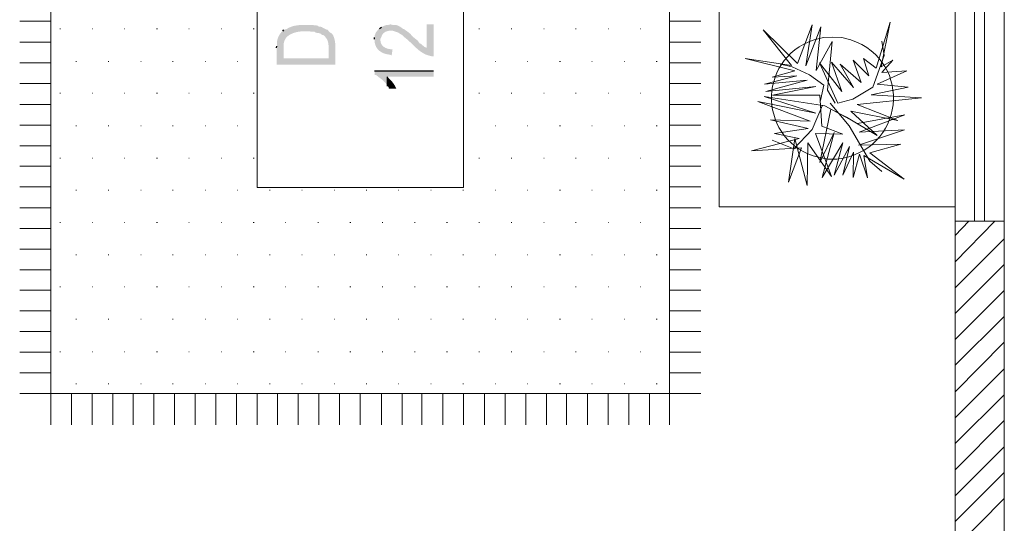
# Model space of a CAD drawing. Header units: millimetres. Extents: x 5 to 204, y 5 to 291.
# Tile 27 of 52: x 142 to 179, y 120 to 139. Entities that reach past the tile are written whole.
import ezdxf

# ---------------------------------------------------------------- set-up
doc = ezdxf.new("R2010")
doc.units = ezdxf.units.MM
doc.header["$MEASUREMENT"] = 0
doc.layers.get('0').update_dxf_attribs({"linetype": 'CONTINUOUS'})

msp = doc.modelspace()

# ---------------------------------------------------------------- hatches: boundary and pattern name
at = {"true_color": 0x000006}
for points in [[(151.929, 137.831), (151.929, 137.219), (154.096, 137.219), (154.096, 137.848), (154.096, 137.848), (154.096, 137.867), (154.095, 137.889), (154.094, 137.912), (154.093, 137.936), (154.091, 137.962), (154.088, 137.989), (154.085, 138.016), (154.081, 138.044), (154.077, 138.073), (154.072, 138.101), (154.066, 138.13), (154.059, 138.158), (154.051, 138.185), (154.043, 138.212), (154.033, 138.238), (154.023, 138.263), (154.011, 138.287), (153.998, 138.308), (153.985, 138.328), (153.97, 138.346), (153.954, 138.362), (153.936, 138.375), (153.918, 138.386), (153.898, 138.394), (153.898, 138.394), (153.848, 138.443), (153.848, 137.45), (152.193, 137.45), (152.193, 137.831), (152.16, 138.443), (152.127, 138.427), (152.127, 138.427), (152.115, 138.414), (152.102, 138.4), (152.09, 138.385), (152.078, 138.37), (152.066, 138.353), (152.054, 138.336), (152.043, 138.318), (152.032, 138.3), (152.022, 138.281), (152.011, 138.262), (152.002, 138.242), (151.993, 138.222), (151.984, 138.202), (151.976, 138.181), (151.969, 138.161), (151.963, 138.14), (151.957, 138.119), (151.953, 138.099), (151.949, 138.078), (151.946, 138.058), (151.944, 138.038), (151.943, 138.018), (151.944, 137.999), (151.945, 137.98), (151.945, 137.98), (151.945, 137.897)], [(152.16, 138.443), (152.193, 137.831), (152.193, 137.98), (152.193, 137.98), (152.199, 138.022), (152.209, 138.062), (152.222, 138.099), (152.238, 138.134), (152.257, 138.166), (152.279, 138.197), (152.304, 138.225), (152.331, 138.251), (152.36, 138.275), (152.391, 138.297), (152.424, 138.317), (152.458, 138.336), (152.494, 138.352), (152.531, 138.368), (152.569, 138.381), (152.608, 138.393), (152.647, 138.404), (152.687, 138.413), (152.726, 138.421), (152.766, 138.427), (152.806, 138.433), (152.845, 138.437), (152.884, 138.441), (152.921, 138.443), (152.921, 138.443), (153.136, 138.443), (153.186, 138.427), (153.318, 138.427), (153.368, 138.394), (153.418, 138.377), (153.467, 138.377), (153.534, 138.361), (153.6, 138.311), (153.666, 138.294), (153.666, 138.294), (153.676, 138.284), (153.687, 138.273), (153.697, 138.262), (153.707, 138.25), (153.717, 138.239), (153.727, 138.227), (153.736, 138.214), (153.746, 138.202), (153.755, 138.189), (153.763, 138.176), (153.772, 138.163), (153.78, 138.15), (153.787, 138.136), (153.794, 138.122), (153.801, 138.109), (153.807, 138.095), (153.812, 138.081), (153.817, 138.066), (153.821, 138.052), (153.825, 138.038), (153.828, 138.023), (153.83, 138.009), (153.831, 137.994), (153.831, 137.98), (153.831, 137.98), (153.848, 137.897), (153.848, 137.45), (153.848, 138.443), (153.815, 138.493), (153.749, 138.509), (153.682, 138.543), (153.616, 138.576), (153.6, 138.592), (153.55, 138.609), (153.484, 138.609), (153.451, 138.642), (153.385, 138.658), (153.318, 138.658), (153.252, 138.675), (153.004, 138.675), (153.004, 138.675), (152.973, 138.675), (152.942, 138.675), (152.911, 138.674), (152.88, 138.673), (152.849, 138.672), (152.819, 138.67), (152.788, 138.668), (152.758, 138.666), (152.727, 138.663), (152.697, 138.659), (152.668, 138.655), (152.638, 138.65), (152.609, 138.645), (152.58, 138.638), (152.551, 138.631), (152.522, 138.623), (152.494, 138.615), (152.467, 138.605), (152.439, 138.595), (152.412, 138.583), (152.386, 138.57), (152.36, 138.557), (152.334, 138.542), (152.309, 138.526), (152.309, 138.526), (152.259, 138.509), (152.193, 138.493)], [(155.536, 138.145), (155.536, 138.112), (155.536, 138.112), (155.537, 138.072), (155.541, 138.033), (155.548, 137.995), (155.557, 137.959), (155.568, 137.925), (155.582, 137.892), (155.597, 137.861), (155.615, 137.832), (155.635, 137.804), (155.657, 137.777), (155.68, 137.753), (155.705, 137.73), (155.732, 137.708), (155.76, 137.689), (155.789, 137.67), (155.82, 137.654), (155.852, 137.639), (155.885, 137.626), (155.918, 137.615), (155.953, 137.605), (155.989, 137.597), (156.025, 137.59), (156.061, 137.586), (156.098, 137.583), (156.098, 137.583), (156.164, 137.55), (156.198, 137.781), (156.131, 137.781), (156.131, 137.781), (156.107, 137.784), (156.082, 137.787), (156.058, 137.792), (156.034, 137.797), (156.011, 137.803), (155.988, 137.81), (155.966, 137.818), (155.944, 137.827), (155.924, 137.838), (155.904, 137.849), (155.885, 137.861), (155.867, 137.874), (155.85, 137.889), (155.834, 137.905), (155.819, 137.922), (155.805, 137.94), (155.793, 137.959), (155.782, 137.979), (155.773, 138.001), (155.765, 138.024), (155.759, 138.048), (155.754, 138.074), (155.752, 138.101), (155.751, 138.129), (155.751, 138.129), (155.718, 138.543), (155.668, 138.509), (155.668, 138.509), (155.656, 138.492), (155.646, 138.477), (155.637, 138.465), (155.629, 138.454), (155.623, 138.446), (155.617, 138.438), (155.612, 138.432), (155.608, 138.427), (155.604, 138.423), (155.601, 138.419), (155.598, 138.416), (155.596, 138.412), (155.593, 138.408), (155.59, 138.404), (155.588, 138.399), (155.585, 138.393), (155.581, 138.386), (155.577, 138.377), (155.573, 138.366), (155.567, 138.354), (155.561, 138.339), (155.554, 138.321), (155.545, 138.301), (155.536, 138.278), (155.536, 138.278), (155.536, 138.212)], [(155.718, 138.543), (155.751, 138.129), (155.751, 138.162), (155.784, 138.228), (155.8, 138.278), (155.817, 138.311), (155.867, 138.377), (155.949, 138.427), (156.065, 138.46), (156.198, 138.46), (156.396, 138.394), (156.429, 138.377), (156.479, 138.344), (156.562, 138.294), (156.644, 138.212), (156.644, 138.212), (156.683, 138.182), (156.721, 138.151), (156.759, 138.119), (156.796, 138.086), (156.832, 138.052), (156.869, 138.017), (156.905, 137.982), (156.941, 137.947), (156.977, 137.913), (157.013, 137.878), (157.05, 137.844), (157.087, 137.81), (157.124, 137.778), (157.163, 137.746), (157.201, 137.716), (157.241, 137.687), (157.282, 137.66), (157.324, 137.635), (157.367, 137.611), (157.411, 137.59), (157.457, 137.572), (157.504, 137.556), (157.553, 137.543), (157.604, 137.533), (157.604, 137.533), (157.654, 137.517), (157.703, 137.517), (157.703, 138.691), (157.455, 138.691), (157.455, 137.831), (157.372, 137.864), (157.323, 137.914), (157.306, 137.914), (157.24, 137.98), (157.19, 137.997), (157.157, 138.046), (157.108, 138.112), (157.041, 138.162), (157.041, 138.162), (157.031, 138.169), (157.021, 138.176), (157.01, 138.183), (157, 138.192), (156.99, 138.201), (156.979, 138.21), (156.969, 138.219), (156.959, 138.229), (156.948, 138.24), (156.938, 138.25), (156.928, 138.261), (156.917, 138.272), (156.907, 138.283), (156.897, 138.293), (156.886, 138.304), (156.876, 138.315), (156.866, 138.326), (156.855, 138.336), (156.845, 138.347), (156.835, 138.357), (156.824, 138.367), (156.814, 138.376), (156.804, 138.385), (156.793, 138.394), (156.793, 138.394), (156.727, 138.443), (156.694, 138.46), (156.644, 138.509), (156.595, 138.526), (156.595, 138.526), (156.586, 138.53), (156.578, 138.535), (156.57, 138.54), (156.563, 138.545), (156.555, 138.55), (156.547, 138.556), (156.539, 138.562), (156.531, 138.568), (156.523, 138.574), (156.515, 138.58), (156.506, 138.586), (156.497, 138.592), (156.488, 138.598), (156.479, 138.605), (156.47, 138.611), (156.46, 138.617), (156.449, 138.623), (156.439, 138.628), (156.427, 138.634), (156.416, 138.639), (156.403, 138.645), (156.391, 138.649), (156.377, 138.654), (156.363, 138.658), (156.363, 138.658), (156.313, 138.675), (156.198, 138.675), (156.131, 138.691), (156.115, 138.691), (156.049, 138.675), (155.982, 138.675), (155.933, 138.658), (155.883, 138.642), (155.817, 138.609), (155.784, 138.592)], [(155.536, 136.987), (155.536, 136.838), (155.585, 136.838), (155.585, 136.838), (155.602, 136.824), (155.619, 136.81), (155.637, 136.795), (155.655, 136.781), (155.673, 136.767), (155.692, 136.753), (155.71, 136.74), (155.729, 136.726), (155.747, 136.711), (155.766, 136.697), (155.784, 136.683), (155.802, 136.669), (155.82, 136.654), (155.838, 136.639), (155.855, 136.624), (155.872, 136.609), (155.888, 136.594), (155.904, 136.578), (155.919, 136.561), (155.933, 136.545), (155.947, 136.528), (155.96, 136.51), (155.972, 136.493), (155.982, 136.474), (155.982, 136.474), (156.015, 136.425), (156.015, 136.772), (157.703, 136.772), (157.703, 136.987)], [(156.015, 136.425), (156.049, 136.392), (156.065, 136.325), (156.346, 136.325), (156.33, 136.342), (156.33, 136.342), (156.321, 136.36), (156.313, 136.379), (156.304, 136.397), (156.294, 136.415), (156.284, 136.433), (156.274, 136.45), (156.264, 136.468), (156.253, 136.485), (156.242, 136.502), (156.231, 136.518), (156.22, 136.535), (156.208, 136.551), (156.196, 136.567), (156.184, 136.582), (156.171, 136.598), (156.158, 136.613), (156.145, 136.628), (156.132, 136.642), (156.119, 136.656), (156.105, 136.67), (156.091, 136.684), (156.077, 136.697), (156.063, 136.71), (156.049, 136.722), (156.049, 136.722), (156.015, 136.772)]]:
    msp.add_hatch(color=0, dxfattribs=at).paths.add_polyline_path(points)

# ---------------------------------------------------------------- linework, layer by layer
at = {"color": 0, "linetype": 'Continuous', "lineweight": -2, "true_color": 0x000007}
for p, q in [((152.16, 138.443), (152.193, 138.493)), ((155.718, 138.543), (155.784, 138.592)), ((155.536, 138.145), (155.536, 138.212)), ((151.929, 137.831), (151.945, 137.897)), ((155.536, 136.987), (157.703, 136.987)), ((156.015, 136.425), (156.015, 136.772))]:
    msp.add_line(p, q, dxfattribs=at)
at = {"color": 0, "linetype": 'Continuous', "lineweight": 13, "true_color": 0x000004}
for points in [[(176.897, 161.741), (176.897, 131.461), (176.897, 131.461)], [(177.608, 161.741), (177.608, 131.461), (177.608, 131.461)], [(177.972, 161.741), (177.972, 131.461), (177.972, 131.461)], [(178.701, 161.741), (178.701, 131.461), (178.701, 131.461)]]:
    msp.add_lwpolyline(points, dxfattribs=at)
at = {"color": 0, "linetype": 'Continuous', "lineweight": 9, "true_color": 0x767676}
for points in [[(143.622, 159.292), (166.39, 159.292), (166.39, 125.123), (143.622, 125.123)], [(151.217, 151.697), (158.812, 151.697), (158.812, 132.702), (151.217, 132.702)], [(176.897, 131.99), (168.21, 131.99), (168.21, 140.644), (176.897, 140.644)]]:
    msp.add_lwpolyline(points, close=True, dxfattribs=at)
for points in [[(143.622, 138.807), (142.481, 138.807), (142.481, 138.807)], [(166.39, 138.807), (167.532, 138.807), (167.532, 138.807)], [(143.953, 138.526), (143.986, 138.526), (143.986, 138.526)], [(145.145, 138.526), (145.161, 138.526), (145.161, 138.526)], [(146.336, 138.526), (146.352, 138.526), (146.352, 138.526)], [(147.511, 138.526), (147.544, 138.526), (147.544, 138.526)], [(148.702, 138.526), (148.719, 138.526), (148.719, 138.526)], [(149.893, 138.526), (149.91, 138.526), (149.91, 138.526)], [(151.068, 138.526), (151.101, 138.526), (151.101, 138.526)], [(159.374, 138.526), (159.391, 138.526), (159.391, 138.526)], [(160.566, 138.526), (160.582, 138.526), (160.582, 138.526)], [(161.757, 138.526), (161.774, 138.526), (161.774, 138.526)], [(162.932, 138.526), (162.948, 138.526), (162.948, 138.526)], [(164.123, 138.526), (164.14, 138.526), (164.14, 138.526)], [(165.315, 138.526), (165.331, 138.526), (165.331, 138.526)], [(143.622, 138.046), (142.481, 138.046), (142.481, 138.046)], [(166.39, 138.046), (167.532, 138.046), (167.532, 138.046)], [(172.38, 138.228), (172.049, 138.212), (171.701, 138.129)], [(173.058, 138.129), (172.727, 138.212), (172.38, 138.228)], [(143.622, 137.285), (142.481, 137.285), (142.481, 137.285)], [(144.549, 137.335), (144.565, 137.335), (144.565, 137.335)], [(145.74, 137.335), (145.757, 137.335), (145.757, 137.335)], [(146.932, 137.335), (146.948, 137.335), (146.948, 137.335)], [(148.106, 137.335), (148.123, 137.335), (148.123, 137.335)], [(149.298, 137.335), (149.314, 137.335), (149.314, 137.335)], [(150.489, 137.335), (150.506, 137.335), (150.506, 137.335)], [(159.97, 137.335), (159.987, 137.335), (159.987, 137.335)], [(161.161, 137.335), (161.178, 137.335), (161.178, 137.335)], [(162.336, 137.335), (162.369, 137.335), (162.369, 137.335)], [(163.528, 137.335), (163.544, 137.335), (163.544, 137.335)], [(164.719, 137.335), (164.735, 137.335), (164.735, 137.335)], [(165.894, 137.335), (165.927, 137.335), (165.927, 137.335)], [(166.39, 137.285), (167.532, 137.285), (167.532, 137.285)], [(143.622, 136.524), (142.481, 136.524), (142.481, 136.524)], [(166.39, 136.524), (167.532, 136.524), (167.532, 136.524)], [(143.953, 136.16), (143.986, 136.16), (143.986, 136.16)], [(145.145, 136.16), (145.161, 136.16), (145.161, 136.16)], [(146.336, 136.16), (146.352, 136.16), (146.352, 136.16)], [(147.511, 136.16), (147.544, 136.16), (147.544, 136.16)], [(148.702, 136.16), (148.719, 136.16), (148.719, 136.16)], [(149.893, 136.16), (149.91, 136.16), (149.91, 136.16)], [(151.068, 136.16), (151.101, 136.16), (151.101, 136.16)], [(159.374, 136.16), (159.391, 136.16), (159.391, 136.16)], [(160.566, 136.16), (160.582, 136.16), (160.582, 136.16)], [(161.757, 136.16), (161.774, 136.16), (161.774, 136.16)], [(162.932, 136.16), (162.948, 136.16), (162.948, 136.16)], [(164.123, 136.16), (164.14, 136.16), (164.14, 136.16)], [(165.315, 136.16), (165.331, 136.16), (165.331, 136.16)], [(143.622, 135.746), (142.481, 135.746), (142.481, 135.746)], [(166.39, 135.746), (167.532, 135.746), (167.532, 135.746)], [(143.622, 134.985), (142.481, 134.985), (142.481, 134.985)], [(144.549, 134.969), (144.565, 134.969), (144.565, 134.969)], [(145.74, 134.969), (145.757, 134.969), (145.757, 134.969)], [(146.932, 134.969), (146.948, 134.969), (146.948, 134.969)], [(148.106, 134.969), (148.123, 134.969), (148.123, 134.969)], [(149.298, 134.969), (149.314, 134.969), (149.314, 134.969)], [(150.489, 134.969), (150.506, 134.969), (150.506, 134.969)], [(159.97, 134.969), (159.987, 134.969), (159.987, 134.969)], [(161.161, 134.969), (161.178, 134.969), (161.178, 134.969)], [(162.336, 134.969), (162.369, 134.969), (162.369, 134.969)], [(163.528, 134.969), (163.544, 134.969), (163.544, 134.969)], [(164.719, 134.969), (164.735, 134.969), (164.735, 134.969)], [(165.894, 134.969), (165.927, 134.969), (165.927, 134.969)], [(166.39, 134.985), (167.532, 134.985), (167.532, 134.985)], [(143.622, 134.224), (142.481, 134.224), (142.481, 134.224)], [(166.39, 134.224), (167.532, 134.224), (167.532, 134.224)], [(143.953, 133.777), (143.986, 133.777), (143.986, 133.777)], [(145.145, 133.777), (145.161, 133.777), (145.161, 133.777)], [(146.336, 133.777), (146.352, 133.777), (146.352, 133.777)], [(147.511, 133.777), (147.544, 133.777), (147.544, 133.777)], [(148.702, 133.777), (148.719, 133.777), (148.719, 133.777)], [(149.893, 133.777), (149.91, 133.777), (149.91, 133.777)], [(151.068, 133.777), (151.101, 133.777), (151.101, 133.777)], [(159.374, 133.777), (159.391, 133.777), (159.391, 133.777)], [(160.566, 133.777), (160.582, 133.777), (160.582, 133.777)], [(161.757, 133.777), (161.774, 133.777), (161.774, 133.777)], [(162.932, 133.777), (162.948, 133.777), (162.948, 133.777)], [(164.123, 133.777), (164.14, 133.777), (164.14, 133.777)], [(165.315, 133.777), (165.331, 133.777), (165.331, 133.777)], [(171.867, 133.81), (172.214, 133.744), (172.545, 133.744)], [(143.622, 133.479), (142.481, 133.479), (142.481, 133.479)], [(166.39, 133.479), (167.532, 133.479), (167.532, 133.479)], [(143.622, 132.718), (142.481, 132.718), (142.481, 132.718)], [(144.549, 132.602), (144.565, 132.602), (144.565, 132.602)], [(145.74, 132.602), (145.757, 132.602), (145.757, 132.602)], [(146.932, 132.602), (146.948, 132.602), (146.948, 132.602)], [(148.106, 132.602), (148.123, 132.602), (148.123, 132.602)], [(149.298, 132.602), (149.314, 132.602), (149.314, 132.602)], [(150.489, 132.602), (150.506, 132.602), (150.506, 132.602)], [(151.664, 132.602), (151.697, 132.602), (151.697, 132.602)], [(152.855, 132.602), (152.872, 132.602), (152.872, 132.602)], [(154.046, 132.602), (154.063, 132.602), (154.063, 132.602)], [(155.221, 132.602), (155.254, 132.602), (155.254, 132.602)], [(156.413, 132.602), (156.429, 132.602), (156.429, 132.602)], [(157.604, 132.602), (157.62, 132.602), (157.62, 132.602)], [(158.779, 132.602), (158.812, 132.602), (158.812, 132.602)], [(159.97, 132.602), (159.987, 132.602), (159.987, 132.602)], [(161.161, 132.602), (161.178, 132.602), (161.178, 132.602)], [(162.336, 132.602), (162.369, 132.602), (162.369, 132.602)], [(163.528, 132.602), (163.544, 132.602), (163.544, 132.602)], [(164.719, 132.602), (164.735, 132.602), (164.735, 132.602)], [(165.894, 132.602), (165.927, 132.602), (165.927, 132.602)], [(166.39, 132.718), (167.532, 132.718), (167.532, 132.718)], [(143.622, 131.957), (142.481, 131.957), (142.481, 131.957)], [(166.39, 131.957), (167.532, 131.957), (167.532, 131.957)], [(143.622, 131.196), (142.481, 131.196), (142.481, 131.196)], [(143.953, 131.411), (143.986, 131.411), (143.986, 131.411)], [(145.145, 131.411), (145.161, 131.411), (145.161, 131.411)], [(146.336, 131.411), (146.352, 131.411), (146.352, 131.411)], [(147.511, 131.411), (147.544, 131.411), (147.544, 131.411)], [(148.702, 131.411), (148.719, 131.411), (148.719, 131.411)], [(149.893, 131.411), (149.91, 131.411), (149.91, 131.411)], [(151.068, 131.411), (151.101, 131.411), (151.101, 131.411)], [(152.259, 131.411), (152.276, 131.411), (152.276, 131.411)], [(153.451, 131.411), (153.467, 131.411), (153.467, 131.411)], [(154.626, 131.411), (154.659, 131.411), (154.659, 131.411)], [(155.817, 131.411), (155.833, 131.411), (155.833, 131.411)], [(157.008, 131.411), (157.025, 131.411), (157.025, 131.411)], [(158.183, 131.411), (158.216, 131.411), (158.216, 131.411)], [(159.374, 131.411), (159.391, 131.411), (159.391, 131.411)], [(160.566, 131.411), (160.582, 131.411), (160.582, 131.411)], [(161.757, 131.411), (161.774, 131.411), (161.774, 131.411)], [(162.932, 131.411), (162.948, 131.411), (162.948, 131.411)], [(164.123, 131.411), (164.14, 131.411), (164.14, 131.411)], [(165.315, 131.411), (165.331, 131.411), (165.331, 131.411)], [(166.39, 131.196), (167.532, 131.196), (167.532, 131.196)], [(143.622, 130.435), (142.481, 130.435), (142.481, 130.435)], [(166.39, 130.435), (167.532, 130.435), (167.532, 130.435)], [(144.549, 130.22), (144.565, 130.22), (144.565, 130.22)], [(145.74, 130.22), (145.757, 130.22), (145.757, 130.22)], [(146.932, 130.22), (146.948, 130.22), (146.948, 130.22)], [(148.106, 130.22), (148.123, 130.22), (148.123, 130.22)], [(149.298, 130.22), (149.314, 130.22), (149.314, 130.22)], [(150.489, 130.22), (150.506, 130.22), (150.506, 130.22)], [(151.664, 130.22), (151.697, 130.22), (151.697, 130.22)], [(152.855, 130.22), (152.872, 130.22), (152.872, 130.22)], [(154.046, 130.22), (154.063, 130.22), (154.063, 130.22)], [(155.221, 130.22), (155.254, 130.22), (155.254, 130.22)], [(156.413, 130.22), (156.429, 130.22), (156.429, 130.22)], [(157.604, 130.22), (157.62, 130.22), (157.62, 130.22)], [(158.779, 130.22), (158.812, 130.22), (158.812, 130.22)], [(159.97, 130.22), (159.987, 130.22), (159.987, 130.22)], [(161.161, 130.22), (161.178, 130.22), (161.178, 130.22)], [(162.336, 130.22), (162.369, 130.22), (162.369, 130.22)], [(163.528, 130.22), (163.544, 130.22), (163.544, 130.22)], [(164.719, 130.22), (164.735, 130.22), (164.735, 130.22)], [(165.894, 130.22), (165.927, 130.22), (165.927, 130.22)], [(143.622, 129.674), (142.481, 129.674), (142.481, 129.674)], [(166.39, 129.674), (167.532, 129.674), (167.532, 129.674)], [(143.953, 129.045), (143.986, 129.045), (143.986, 129.045)], [(145.145, 129.045), (145.161, 129.045), (145.161, 129.045)], [(146.336, 129.045), (146.352, 129.045), (146.352, 129.045)], [(147.511, 129.045), (147.544, 129.045), (147.544, 129.045)], [(148.702, 129.045), (148.719, 129.045), (148.719, 129.045)], [(149.893, 129.045), (149.91, 129.045), (149.91, 129.045)], [(151.068, 129.045), (151.101, 129.045), (151.101, 129.045)], [(152.259, 129.045), (152.276, 129.045), (152.276, 129.045)], [(153.451, 129.045), (153.467, 129.045), (153.467, 129.045)], [(154.626, 129.045), (154.659, 129.045), (154.659, 129.045)], [(155.817, 129.045), (155.833, 129.045), (155.833, 129.045)], [(157.008, 129.045), (157.025, 129.045), (157.025, 129.045)], [(158.183, 129.045), (158.216, 129.045), (158.216, 129.045)], [(159.374, 129.045), (159.391, 129.045), (159.391, 129.045)], [(160.566, 129.045), (160.582, 129.045), (160.582, 129.045)], [(161.757, 129.045), (161.774, 129.045), (161.774, 129.045)], [(162.932, 129.045), (162.948, 129.045), (162.948, 129.045)], [(164.123, 129.045), (164.14, 129.045), (164.14, 129.045)], [(165.315, 129.045), (165.331, 129.045), (165.331, 129.045)], [(143.622, 128.929), (142.481, 128.929), (142.481, 128.929)], [(166.39, 128.929), (167.532, 128.929), (167.532, 128.929)], [(143.622, 128.168), (142.481, 128.168), (142.481, 128.168)], [(166.39, 128.168), (167.532, 128.168), (167.532, 128.168)], [(144.549, 127.854), (144.565, 127.854), (144.565, 127.854)], [(145.74, 127.854), (145.757, 127.854), (145.757, 127.854)], [(146.932, 127.854), (146.948, 127.854), (146.948, 127.854)], [(148.106, 127.854), (148.123, 127.854), (148.123, 127.854)], [(149.298, 127.854), (149.314, 127.854), (149.314, 127.854)], [(150.489, 127.854), (150.506, 127.854), (150.506, 127.854)], [(151.664, 127.854), (151.697, 127.854), (151.697, 127.854)], [(152.855, 127.854), (152.872, 127.854), (152.872, 127.854)], [(154.046, 127.854), (154.063, 127.854), (154.063, 127.854)], [(155.221, 127.854), (155.254, 127.854), (155.254, 127.854)], [(156.413, 127.854), (156.429, 127.854), (156.429, 127.854)], [(157.604, 127.854), (157.62, 127.854), (157.62, 127.854)], [(158.779, 127.854), (158.812, 127.854), (158.812, 127.854)], [(159.97, 127.854), (159.987, 127.854), (159.987, 127.854)], [(161.161, 127.854), (161.178, 127.854), (161.178, 127.854)], [(162.336, 127.854), (162.369, 127.854), (162.369, 127.854)], [(163.528, 127.854), (163.544, 127.854), (163.544, 127.854)], [(164.719, 127.854), (164.735, 127.854), (164.735, 127.854)], [(165.894, 127.854), (165.927, 127.854), (165.927, 127.854)], [(143.622, 127.407), (142.481, 127.407), (142.481, 127.407)], [(166.39, 127.407), (167.532, 127.407), (167.532, 127.407)], [(143.622, 126.646), (142.481, 126.646), (142.481, 126.646)], [(143.953, 126.662), (143.986, 126.662), (143.986, 126.662)], [(145.145, 126.662), (145.161, 126.662), (145.161, 126.662)], [(146.336, 126.662), (146.352, 126.662), (146.352, 126.662)], [(147.511, 126.662), (147.544, 126.662), (147.544, 126.662)], [(148.702, 126.662), (148.719, 126.662), (148.719, 126.662)], [(149.893, 126.662), (149.91, 126.662), (149.91, 126.662)], [(151.068, 126.662), (151.101, 126.662), (151.101, 126.662)], [(152.259, 126.662), (152.276, 126.662), (152.276, 126.662)], [(153.451, 126.662), (153.467, 126.662), (153.467, 126.662)], [(154.626, 126.662), (154.659, 126.662), (154.659, 126.662)], [(155.817, 126.662), (155.833, 126.662), (155.833, 126.662)], [(157.008, 126.662), (157.025, 126.662), (157.025, 126.662)], [(158.183, 126.662), (158.216, 126.662), (158.216, 126.662)], [(159.374, 126.662), (159.391, 126.662), (159.391, 126.662)], [(160.566, 126.662), (160.582, 126.662), (160.582, 126.662)], [(161.757, 126.662), (161.774, 126.662), (161.774, 126.662)], [(162.932, 126.662), (162.948, 126.662), (162.948, 126.662)], [(164.123, 126.662), (164.14, 126.662), (164.14, 126.662)], [(165.315, 126.662), (165.331, 126.662), (165.331, 126.662)], [(166.39, 126.646), (167.532, 126.646), (167.532, 126.646)], [(143.622, 125.885), (142.481, 125.885), (142.481, 125.885)], [(166.39, 125.885), (167.532, 125.885), (167.532, 125.885)], [(144.549, 125.487), (144.565, 125.487), (144.565, 125.487)], [(145.74, 125.487), (145.757, 125.487), (145.757, 125.487)], [(146.932, 125.487), (146.948, 125.487), (146.948, 125.487)], [(148.106, 125.487), (148.123, 125.487), (148.123, 125.487)], [(149.298, 125.487), (149.314, 125.487), (149.314, 125.487)], [(150.489, 125.487), (150.506, 125.487), (150.506, 125.487)], [(151.664, 125.487), (151.697, 125.487), (151.697, 125.487)], [(152.855, 125.487), (152.872, 125.487), (152.872, 125.487)], [(154.046, 125.487), (154.063, 125.487), (154.063, 125.487)], [(155.221, 125.487), (155.254, 125.487), (155.254, 125.487)], [(156.413, 125.487), (156.429, 125.487), (156.429, 125.487)], [(157.604, 125.487), (157.62, 125.487), (157.62, 125.487)], [(158.779, 125.487), (158.812, 125.487), (158.812, 125.487)], [(159.97, 125.487), (159.987, 125.487), (159.987, 125.487)], [(161.161, 125.487), (161.178, 125.487), (161.178, 125.487)], [(162.336, 125.487), (162.369, 125.487), (162.369, 125.487)], [(163.528, 125.487), (163.544, 125.487), (163.544, 125.487)], [(164.719, 125.487), (164.735, 125.487), (164.735, 125.487)], [(165.894, 125.487), (165.927, 125.487), (165.927, 125.487)], [(143.622, 125.123), (142.481, 125.123), (142.481, 125.123)], [(143.622, 125.123), (143.622, 123.982), (143.622, 123.982)], [(144.383, 125.123), (144.383, 123.982), (144.383, 123.982)], [(145.145, 125.123), (145.145, 123.982), (145.145, 123.982)], [(145.906, 125.123), (145.906, 123.982), (145.906, 123.982)], [(146.65, 125.123), (146.65, 123.982), (146.65, 123.982)], [(147.411, 125.123), (147.411, 123.982), (147.411, 123.982)], [(148.173, 125.123), (148.173, 123.982), (148.173, 123.982)], [(148.934, 125.123), (148.934, 123.982), (148.934, 123.982)], [(149.695, 125.123), (149.695, 123.982), (149.695, 123.982)], [(150.456, 125.123), (150.456, 123.982), (150.456, 123.982)], [(151.217, 125.123), (151.217, 123.982), (151.217, 123.982)], [(151.962, 125.123), (151.962, 123.982), (151.962, 123.982)], [(152.723, 125.123), (152.723, 123.982), (152.723, 123.982)], [(153.484, 125.123), (153.484, 123.982), (153.484, 123.982)], [(154.245, 125.123), (154.245, 123.982), (154.245, 123.982)], [(155.006, 125.123), (155.006, 123.982), (155.006, 123.982)], [(155.784, 125.123), (155.784, 123.982), (155.784, 123.982)], [(156.545, 125.123), (156.545, 123.982), (156.545, 123.982)], [(157.273, 125.123), (157.273, 123.982), (157.273, 123.982)], [(158.051, 125.123), (158.051, 123.982), (158.051, 123.982)], [(158.812, 125.123), (158.812, 123.982), (158.812, 123.982)], [(159.573, 125.123), (159.573, 123.982), (159.573, 123.982)], [(160.334, 125.123), (160.334, 123.982), (160.334, 123.982)], [(161.095, 125.123), (161.095, 123.982), (161.095, 123.982)], [(161.856, 125.123), (161.856, 123.982), (161.856, 123.982)], [(162.601, 125.123), (162.601, 123.982), (162.601, 123.982)], [(163.362, 125.123), (163.362, 123.982), (163.362, 123.982)], [(164.123, 125.123), (164.123, 123.982), (164.123, 123.982)], [(164.884, 125.123), (164.884, 123.982), (164.884, 123.982)], [(165.645, 125.123), (165.645, 123.982), (165.645, 123.982)], [(166.39, 125.123), (167.532, 125.123), (167.532, 125.123)], [(166.39, 125.123), (166.39, 123.982), (166.39, 123.982)]]:
    msp.add_lwpolyline(points, dxfattribs=at)
at = {"color": 0, "linetype": 'Continuous', "lineweight": 5, "true_color": 0x000003}
for points in [[(172.578, 135.796), (171.9, 137.285), (172.727, 136.226), (172.347, 137.302), (173.158, 136.375), (172.661, 137.235), (173.439, 136.557), (173.141, 137.384), (173.72, 136.805), (173.522, 137.434), (173.985, 137.086), (174.498, 138.774), (174.167, 137.136), (174.597, 137.384), (174.2, 136.921), (175.11, 136.987), (174.018, 136.491), (175.16, 136.392), (173.803, 136.11), (175.656, 135.994), (173.29, 135.746), (174.779, 135.167), (173.058, 135.498), (174.018, 134.605), (172.893, 135.283), (172.314, 135.581), (171.917, 133.612), (172.446, 134.72), (171.999, 133.066), (172.76, 134.34), (172.446, 133.148), (173.009, 134.207), (172.76, 133.148), (173.158, 133.992), (173.141, 133.066), (173.373, 133.926), (173.67, 133.049), (173.538, 133.876), (175.011, 133), (173.753, 133.976), (174.895, 134.29), (173.34, 134.257), (175.027, 134.82), (173.356, 134.737), (175.044, 135.366), (173.306, 135.051)], [(171.983, 134.952), (171.917, 136.094), (170.179, 136.094), (171.768, 136.408), (169.931, 136.226), (171.453, 136.64), (169.881, 136.491), (171.073, 136.805), (170.163, 136.756), (170.99, 136.987), (169.17, 137.434), (170.874, 137.186), (169.832, 138.493), (171.089, 137.252), (171.635, 138.675), (171.404, 137.169), (171.95, 138.609), (171.784, 137.004), (172.363, 138.063), (172.198, 136.276), (172.479, 135.796)], [(172.578, 135.796), (173.124, 135.945), (173.869, 136.392), (174.283, 137.55), (174.2, 138.079)], [(171.933, 135.895), (172.065, 136.458), (171.536, 136.838), (170.891, 137.136), (170.46, 137.235)], [(173.306, 135.051), (172.099, 135.697), (169.865, 136.044), (171.768, 135.432), (169.633, 135.862), (171.553, 135.134), (170.096, 135.184), (171.486, 134.869), (170.245, 134.687), (171.155, 134.505), (169.401, 134.042), (171.238, 134.158), (170.758, 132.9), (170.99, 134.505), (171.453, 132.768), (171.47, 134.34), (172.347, 133.099), (171.751, 134.687), (172.76, 134.654), (171.983, 134.952)], [(172.016, 135.73), (171.635, 134.836), (170.957, 134.125), (170.163, 134.439)], [(172.297, 135.796), (172.992, 134.969), (173.753, 133.661), (174.2, 133.281)]]:
    msp.add_lwpolyline(points, dxfattribs=at)
at = {"color": 0, "linetype": 'Continuous', "lineweight": 5, "true_color": 0x000005}
for points in [[(176.897, 130.931), (177.393, 131.461), (177.393, 131.461)], [(176.897, 129.972), (178.353, 131.461), (178.353, 131.461)], [(176.897, 129.012), (178.701, 130.815), (178.701, 130.815)], [(176.897, 128.069), (178.701, 129.872), (178.701, 129.872)], [(176.897, 127.109), (178.701, 128.913), (178.701, 128.913)], [(176.897, 126.166), (178.701, 127.953), (178.701, 127.953)], [(176.897, 125.19), (178.701, 127.01), (178.701, 127.01)], [(176.897, 124.23), (178.701, 126.034), (178.701, 126.034)], [(176.897, 123.287), (178.701, 125.074), (178.701, 125.074)], [(176.897, 122.327), (178.701, 124.131), (178.701, 124.131)], [(176.897, 121.367), (178.701, 123.171), (178.701, 123.171)], [(176.897, 120.424), (178.701, 122.228), (178.701, 122.228)], [(176.897, 119.448), (178.701, 121.268), (178.701, 121.268)]]:
    msp.add_lwpolyline(points, dxfattribs=at)
at = {"color": 0, "linetype": 'Continuous', "lineweight": 18, "true_color": 0x000007}
for points in [[(176.897, 118.455), (176.897, 131.461), (176.897, 131.461)], [(178.701, 131.461), (176.897, 131.461), (176.897, 131.461)], [(178.701, 118.455), (178.701, 131.461), (178.701, 131.461)]]:
    msp.add_lwpolyline(points, dxfattribs=at)
at = {"color": 0, "linetype": 'Continuous', "lineweight": 9, "true_color": 0x767676}
for points in [[(171.701, 138.129), (169.534, 137.401), (169.65, 134.356), (171.867, 133.81)], [(172.545, 133.744), (175.027, 134.025), (175.391, 137.318), (173.058, 138.129)]]:
    msp.add_open_spline(points, degree=3, dxfattribs=at)

doc.saveas('drawing.dxf')
